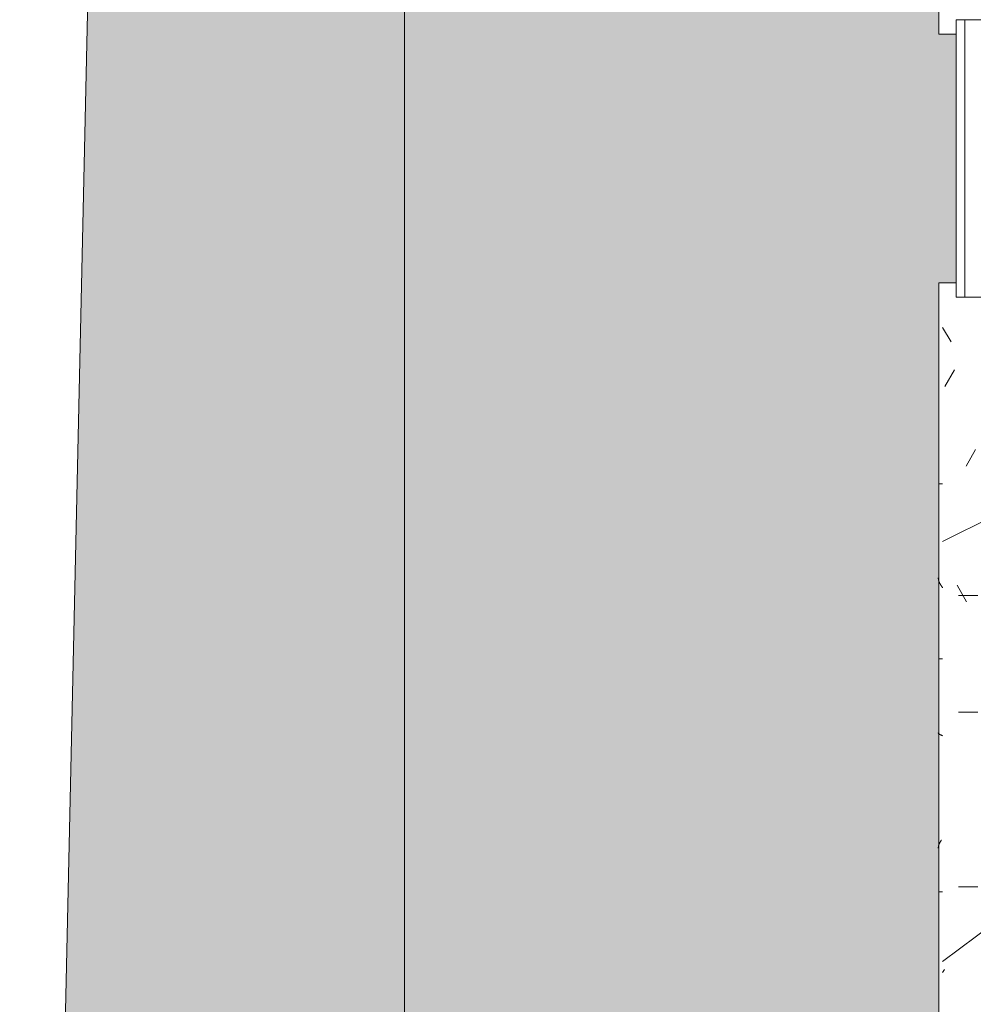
# Model space of a CAD drawing. Header units: millimetres. Extents: x 5980700 to 6194397, y -12939 to 2351883.
# Tile 5 of 124: x 6022215 to 6023878, y -6496 to -4778. Entities that reach past the tile are written whole.
import ezdxf

# ---------------------------------------------------------------- set-up
doc = ezdxf.new("R2010")
doc.units = ezdxf.units.MM
for name, color, linetype, lineweight in [('A-FLOR', 192, 'Continuous', 18), ('A-FLOR-PATT', 8, 'Continuous', 18), ('A-GLAZ', 151, 'Continuous', 9), ('A-GLAZ-SILL', 1, 'Continuous', 9), ('A-WALL', 113, 'Continuous', 18), ('A-WALL-PATT', 111, 'Continuous', 25)]:
    doc.layers.add(name, color=color, linetype=linetype, lineweight=lineweight)

# ---------------------------------------------------------------- blocks, each defined once
blk = doc.blocks.new('FP_27-PLANTA DE CAIMENTO DE PISOS - TÉRREO')
at = {"layer": 'A-GLAZ-SILL', "lineweight": 5}
for p, q in [((-1024.079408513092, -100.9916647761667), (-1024.079408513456, -106.4169462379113)), ((-846.0164731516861, -103.1262901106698), (-845.7894574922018, -102.9774556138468)), ((-845.7894574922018, -102.9774556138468), (-845.5624418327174, -102.8278157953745)), ((-845.5624418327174, -102.8278157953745), (-845.3354261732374, -102.6774313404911)), ((-845.3354261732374, -102.6774313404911), (-845.108410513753, -102.5263632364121)), ((-845.108410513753, -102.5263632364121), (-844.8813948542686, -102.3746727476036)), ((-844.8813948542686, -102.3746727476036), (-844.6543791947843, -102.2224213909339)), ((-844.6543791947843, -102.2224213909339), (-844.4273635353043, -102.0696709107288)), ((-844.4273635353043, -102.0696709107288), (-844.20034787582, -101.9164832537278)), ((-844.20034787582, -101.9164832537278), (-843.9733322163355, -101.7629205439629)), ((-843.9733322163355, -101.7629205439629), (-843.7463165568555, -101.6090450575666)), ((-843.7463165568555, -101.6090450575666), (-843.5193008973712, -101.4549191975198)), ((-843.5193008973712, -101.4549191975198), (-843.2922852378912, -101.3006054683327)), ((-843.2922852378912, -101.3006054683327), (-843.0652695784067, -101.1461664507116)), ((-843.0652695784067, -101.1461664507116), (-842.8382539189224, -100.9916647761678)), ((-719.2794085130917, -100.9916647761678), (-719.2794085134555, -106.4169462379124)), ((-585.8527688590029, -103.306618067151), (-585.7280945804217, -103.0247371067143)), ((-585.7280945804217, -103.0247371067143), (-585.603420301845, -102.739872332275)), ((-585.603420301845, -102.739872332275), (-585.4787460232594, -102.4524418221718)), ((-585.4787460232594, -102.4524418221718), (-585.3540717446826, -102.1628674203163)), ((-585.3540717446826, -102.1628674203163), (-585.2293974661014, -101.8715741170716)), ((-585.2293974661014, -101.8715741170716), (-585.1047231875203, -101.5789894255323)), ((-585.1047231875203, -101.5789894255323), (-584.9800489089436, -101.2855427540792)), ((-584.9800489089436, -101.2855427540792), (-584.855374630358, -100.9916647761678)), ((-312.8794085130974, -100.9916647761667), (-312.8794085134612, -106.4169462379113)), ((-860.318459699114, -108.6626156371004), (-860.0914440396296, -108.6579489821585)), ((-860.0914440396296, -108.6579489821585), (-859.8644283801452, -108.6501733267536)), ((-859.8644283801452, -108.6501733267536), (-859.6374127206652, -108.6392918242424)), ((-859.6374127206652, -108.6392918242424), (-859.4103970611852, -108.6253088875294)), ((-859.4103970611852, -108.6253088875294), (-859.1833814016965, -108.6082301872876)), ((-859.1833814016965, -108.6082301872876), (-858.9563657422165, -108.5880626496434)), ((-858.9563657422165, -108.5880626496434), (-858.7293500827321, -108.564814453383)), ((-858.7293500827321, -108.564814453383), (-858.5023344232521, -108.5384950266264)), ((-858.5023344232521, -108.5384950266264), (-858.2753187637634, -108.5091150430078)), ((-858.2753187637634, -108.5091150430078), (-858.0483031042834, -108.4766864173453)), ((-858.0483031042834, -108.4766864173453), (-857.821287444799, -108.4412223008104)), ((-857.821287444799, -108.4412223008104), (-857.594271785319, -108.4027370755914)), ((-857.594271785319, -108.4027370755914), (-857.3672561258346, -108.3612463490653)), ((-857.3672561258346, -108.3612463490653), (-857.1402404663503, -108.316766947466)), ((-857.1402404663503, -108.316766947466), (-856.9132248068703, -108.2693169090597)), ((-856.9132248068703, -108.2693169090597), (-856.6862091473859, -108.2189154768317)), ((-856.6862091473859, -108.2189154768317), (-856.4591934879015, -108.165583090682)), ((-856.4591934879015, -108.165583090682), (-856.2321778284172, -108.1093413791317)), ((-856.2321778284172, -108.1093413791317), (-856.0051621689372, -108.0502131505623)), ((-856.0051621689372, -108.0502131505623), (-855.7781465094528, -107.9882223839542)), ((-855.7781465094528, -107.9882223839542), (-855.5511308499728, -107.9233942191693)), ((-855.5511308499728, -107.9233942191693), (-855.3241151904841, -107.8557549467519)), ((-855.3241151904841, -107.8557549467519), (-855.0970995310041, -107.7853319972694)), ((-855.0970995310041, -107.7853319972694), (-854.870083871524, -107.7121539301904)), ((-854.870083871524, -107.7121539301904), (-854.6430682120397, -107.6362504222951)), ((-854.6430682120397, -107.6362504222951), (-854.4160525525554, -107.5576522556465)), ((-854.4160525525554, -107.5576522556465), (-854.1890368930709, -107.4763913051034)), ((-854.1890368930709, -107.4763913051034), (-853.9620212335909, -107.3925005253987)), ((-853.9620212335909, -107.3925005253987), (-853.7350055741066, -107.3060139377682)), ((-853.7350055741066, -107.3060139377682), (-853.5079899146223, -107.2169666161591)), ((-853.5079899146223, -107.2169666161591), (-853.2809742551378, -107.1253946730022)), ((-853.2809742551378, -107.1253946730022), (-853.0539585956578, -107.0313352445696)), ((-853.0539585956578, -107.0313352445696), (-852.8269429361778, -106.9348264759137)), ((-852.8269429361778, -106.9348264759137), (-852.5999272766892, -106.8359075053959)), ((-852.5999272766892, -106.8359075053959), (-852.3729116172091, -106.7346184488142)), ((-852.3729116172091, -106.7346184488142), (-852.1458959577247, -106.6310003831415)), ((-852.1458959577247, -106.6310003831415), (-851.9188802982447, -106.5250953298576)), ((-851.9188802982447, -106.5250953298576), (-851.6918646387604, -106.4169462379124)), ((-851.6918646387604, -106.4169462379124), (-851.464848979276, -106.3065969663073)), ((-851.464848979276, -106.3065969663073), (-851.2378333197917, -106.1940922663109)), ((-851.2378333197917, -106.1940922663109), (-851.0108176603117, -106.0794777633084)), ((-851.0108176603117, -106.0794777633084), (-850.7838020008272, -105.962799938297)), ((-850.7838020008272, -105.962799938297), (-850.5567863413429, -105.844106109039)), ((-850.5567863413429, -105.844106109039), (-850.3297706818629, -105.7234444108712)), ((-850.3297706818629, -105.7234444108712), (-850.1027550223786, -105.6008637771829)), ((-850.1027550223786, -105.6008637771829), (-849.8757393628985, -105.4764139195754)), ((-849.8757393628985, -105.4764139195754), (-849.6487237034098, -105.350145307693)), ((-849.6487237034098, -105.350145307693), (-849.4217080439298, -105.2221091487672)), ((-849.4217080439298, -105.2221091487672), (-849.1946923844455, -105.0923573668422)), ((-849.1946923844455, -105.0923573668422), (-848.9676767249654, -104.9609425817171)), ((-848.9676767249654, -104.9609425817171), (-848.7406610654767, -104.8279180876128)), ((-848.7406610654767, -104.8279180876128), (-848.5136454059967, -104.6933378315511)), ((-848.5136454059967, -104.6933378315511), (-848.2866297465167, -104.5572563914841)), ((-848.2866297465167, -104.5572563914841), (-848.0596140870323, -104.4197289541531)), ((-848.0596140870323, -104.4197289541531), (-847.8325984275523, -104.2808112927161)), ((-847.8325984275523, -104.2808112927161), (-847.6055827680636, -104.1405597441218)), ((-847.6055827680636, -104.1405597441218), (-847.3785671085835, -103.9990311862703)), ((-847.3785671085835, -103.9990311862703), (-847.1515514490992, -103.8562830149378)), ((-847.1515514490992, -103.8562830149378), (-846.9245357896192, -103.7123731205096)), ((-846.9245357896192, -103.7123731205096), (-846.6975201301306, -103.5673598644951)), ((-846.6975201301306, -103.5673598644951), (-846.4705044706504, -103.4213020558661)), ((-846.4705044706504, -103.4213020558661), (-846.2434888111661, -103.2742589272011)), ((-846.2434888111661, -103.2742589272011), (-846.0164731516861, -103.1262901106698)), ((-589.8423457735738, -108.6585411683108), (-589.7176714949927, -108.6416587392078)), ((-589.7176714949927, -108.6416587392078), (-589.5929972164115, -108.6135488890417)), ((-589.5929972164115, -108.6135488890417), (-589.4683229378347, -108.5742528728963)), ((-589.4683229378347, -108.5742528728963), (-589.3436486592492, -108.5238283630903)), ((-589.3436486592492, -108.5238283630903), (-589.2189743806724, -108.4623493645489)), ((-589.2189743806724, -108.4623493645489), (-589.0943001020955, -108.3899061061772)), ((-589.0943001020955, -108.3899061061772), (-588.9696258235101, -108.3066049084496)), ((-588.9696258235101, -108.3066049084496), (-588.8449515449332, -108.2125680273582)), ((-588.8449515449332, -108.2125680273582), (-588.7202772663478, -108.1079334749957)), ((-588.7202772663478, -108.1079334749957), (-588.5956029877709, -107.9928548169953)), ((-588.5956029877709, -107.9928548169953), (-588.4709287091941, -107.867500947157)), ((-588.4709287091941, -107.867500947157), (-588.3462544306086, -107.7320558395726)), ((-588.3462544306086, -107.7320558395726), (-588.2215801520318, -107.5867182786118)), ((-588.2215801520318, -107.5867182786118), (-588.0969058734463, -107.4317015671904)), ((-588.0969058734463, -107.4317015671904), (-587.9722315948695, -107.2672332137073)), ((-587.9722315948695, -107.2672332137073), (-587.8475573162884, -107.0935545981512)), ((-587.8475573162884, -107.0935545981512), (-587.7228830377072, -106.9109206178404)), ((-587.7228830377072, -106.9109206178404), (-587.5982087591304, -106.7195993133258)), ((-587.5982087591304, -106.7195993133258), (-587.4735344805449, -106.5198714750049)), ((-587.4735344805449, -106.5198714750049), (-587.3488602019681, -106.3120302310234)), ((-587.3488602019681, -106.3120302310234), (-587.2241859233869, -106.0963806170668)), ((-587.2241859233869, -106.0963806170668), (-587.0995116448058, -105.8732391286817)), ((-587.0995116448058, -105.8732391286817), (-586.9748373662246, -105.6429332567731)), ((-586.9748373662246, -105.6429332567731), (-586.8501630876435, -105.4058010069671)), ((-586.8501630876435, -105.4058010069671), (-586.7254888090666, -105.1621904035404)), ((-586.7254888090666, -105.1621904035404), (-586.6008145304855, -104.9124589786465)), ((-586.6008145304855, -104.9124589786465), (-586.4761402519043, -104.6569732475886)), ((-586.4761402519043, -104.6569732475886), (-586.3514659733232, -104.3961081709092)), ((-586.3514659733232, -104.3961081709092), (-586.2267916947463, -104.1302466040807)), ((-586.2267916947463, -104.1302466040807), (-586.1021174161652, -103.8597787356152)), ((-586.1021174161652, -103.8597787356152), (-585.977443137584, -103.5851015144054)), ((-585.977443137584, -103.5851015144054), (-585.8527688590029, -103.306618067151)), ((-402.7150896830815, -103.2820926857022), (-402.9419139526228, -103.1342966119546)), ((-402.4882654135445, -103.4289614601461), (-402.7150896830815, -103.2820926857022)), ((-402.2614411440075, -103.5748434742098), (-402.4882654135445, -103.4289614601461)), ((-402.0346168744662, -103.7196796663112), (-402.2614411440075, -103.5748434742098)), ((-401.8077926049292, -103.8634113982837), (-402.0346168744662, -103.7196796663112)), ((-401.5809683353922, -104.0059804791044), (-401.8077926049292, -103.8634113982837)), ((-401.3541440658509, -104.1473291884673), (-401.5809683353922, -104.0059804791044)), ((-401.1273197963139, -104.2874003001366), (-401.3541440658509, -104.1473291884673)), ((-400.9004955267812, -104.4261371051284), (-401.1273197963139, -104.2874003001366)), ((-400.67367125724, -104.5634834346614), (-400.9004955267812, -104.4261371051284)), ((-400.4468469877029, -104.699383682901), (-400.67367125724, -104.5634834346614)), ((-400.220022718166, -104.83378282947), (-400.4468469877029, -104.699383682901)), ((-399.9931984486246, -104.9666264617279), (-400.220022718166, -104.83378282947)), ((-399.7663741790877, -105.0978607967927), (-399.9931984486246, -104.9666264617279)), ((-399.5395499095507, -105.2274327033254), (-399.7663741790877, -105.0978607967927)), ((-399.3127256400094, -105.3552897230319), (-399.5395499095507, -105.2274327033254)), ((-399.0859013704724, -105.4813800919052), (-399.3127256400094, -105.3552897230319)), ((-398.8590771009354, -105.6056527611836), (-399.0859013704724, -105.4813800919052)), ((-398.6322528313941, -105.7280574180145), (-398.8590771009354, -105.6056527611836)), ((-398.4054285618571, -105.8485445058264), (-398.6322528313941, -105.7280574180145)), ((-398.1786042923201, -105.9670652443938), (-398.4054285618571, -105.8485445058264)), ((-397.9517800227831, -106.0835716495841), (-398.1786042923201, -105.9670652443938)), ((-397.7249557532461, -106.1980165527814), (-397.9517800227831, -106.0835716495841)), ((-397.4981314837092, -106.3103536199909), (-397.7249557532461, -106.1980165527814)), ((-397.2713072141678, -106.4205373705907), (-397.4981314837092, -106.3103536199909)), ((-397.0444829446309, -106.5285231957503), (-397.2713072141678, -106.4205373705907)), ((-396.8176586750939, -106.6342673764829), (-397.0444829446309, -106.5285231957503)), ((-396.5908344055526, -106.7377271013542), (-396.8176586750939, -106.6342673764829)), ((-396.3640101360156, -106.8388604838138), (-396.5908344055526, -106.7377271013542)), ((-396.1371858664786, -106.9376265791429), (-396.3640101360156, -106.8388604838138)), ((-395.9103615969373, -107.0339854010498), (-396.1371858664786, -106.9376265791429)), ((-395.6835373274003, -107.1278979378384), (-395.9103615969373, -107.0339854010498)), ((-395.4567130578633, -107.2193261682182), (-395.6835373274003, -107.1278979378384)), ((-395.229888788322, -107.3082330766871), (-395.4567130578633, -107.2193261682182)), ((-395.0030645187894, -107.3945826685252), (-395.229888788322, -107.3082330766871)), ((-394.7762402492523, -107.4783399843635), (-395.0030645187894, -107.3945826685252)), ((-394.5494159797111, -107.5594711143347), (-394.7762402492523, -107.4783399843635)), ((-394.322591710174, -107.6379432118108), (-394.5494159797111, -107.5594711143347)), ((-394.0957674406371, -107.7137245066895), (-394.322591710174, -107.6379432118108)), ((-393.8689431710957, -107.7867843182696), (-394.0957674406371, -107.7137245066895)), ((-393.6421189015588, -107.8570930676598), (-393.8689431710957, -107.7867843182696)), ((-393.4152946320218, -107.9246222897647), (-393.6421189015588, -107.8570930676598)), ((-393.1884703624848, -107.9893446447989), (-393.4152946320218, -107.9246222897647)), ((-392.9616460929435, -108.0512339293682), (-393.1884703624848, -107.9893446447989)), ((-392.7348218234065, -108.1102650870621), (-392.9616460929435, -108.0512339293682)), ((-392.5079975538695, -108.1664142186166), (-392.7348218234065, -108.1102650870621)), ((-392.2811732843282, -108.2196585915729), (-392.5079975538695, -108.1664142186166)), ((-392.0543490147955, -108.2699766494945), (-392.2811732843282, -108.2196585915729)), ((-391.8275247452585, -108.3173480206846), (-392.0543490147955, -108.2699766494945)), ((-391.6007004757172, -108.361753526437), (-391.8275247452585, -108.3173480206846)), ((-391.3738762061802, -108.4031751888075), (-391.6007004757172, -108.361753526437)), ((-391.1470519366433, -108.4415962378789), (-391.3738762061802, -108.4031751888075)), ((-390.9202276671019, -108.477001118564), (-391.1470519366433, -108.4415962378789)), ((-390.693403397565, -108.5093754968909), (-390.9202276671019, -108.477001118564)), ((-390.466579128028, -108.5387062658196), (-390.693403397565, -108.5093754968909)), ((-390.2397548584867, -108.5649815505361), (-390.466579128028, -108.5387062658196)), ((-390.0129305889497, -108.5881907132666), (-390.2397548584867, -108.5649815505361)), ((-389.7861063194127, -108.6083243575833), (-390.0129305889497, -108.5881907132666)), ((-389.5592820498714, -108.6253743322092), (-389.7861063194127, -108.6083243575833)), ((-389.3324577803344, -108.6393337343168), (-389.5592820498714, -108.6253743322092)), ((-389.1056335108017, -108.650196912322), (-389.3324577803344, -108.6393337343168)), ((-388.8788092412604, -108.6579594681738), (-389.1056335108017, -108.650196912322)), ((-388.6519849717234, -108.6626182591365), (-388.8788092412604, -108.6579594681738))]:
    blk.add_line(p, q, dxfattribs=at)
at = {"layer": 'A-GLAZ-SILL', "color": 90, "lineweight": 5}
blk.add_line((-1374.999999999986, -107.4999999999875), (1374.999999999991, -107.4999999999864), dxfattribs=at)
blk = doc.blocks.new('CC_PEITORIL - PEITORIL-3910252-PLANTA DE CAIMENTO DE PISOS - TÉRREO')
at = {"layer": 'A-GLAZ-SILL', "lineweight": 5}
h = blk.add_hatch(dxfattribs=at)
h.set_pattern_fill('FP_48', color=256, style=0, pattern_type=2)
h.set_pattern_definition([(90, (-6612.079000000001, 16549.116), (-101.6, 406.4), [33.528, -271.272, 33.528, -271.272, -1625.6]), (90, (-6612.079000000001, 16549.116), (-101.6, 406.4), [-609.6, 33.528, -576.072, 33.528, -271.272, -711.2]), (90, (-6612.079000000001, 16549.116), (-101.6, 406.4), [-1524, 33.528, -169.672, 33.528, -474.472]), (210, (-6662.879, 16701.516), (-301.1527240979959, -291.1881810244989), [33.528, -271.272, 33.528, -1896.872]), (210, (-6662.879, 16701.516), (-301.1527240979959, -291.1881810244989), [-338.328, -271.272, 33.528, -576.072, -1016]), (210, (-6662.879, 16701.516), (-301.1527240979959, -291.1881810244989), [-1219.2, 33.528, -271.272, 33.528, -677.672]), (210, (-6662.879, 16701.516), (-301.1527240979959, -291.1881810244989), [-1557.528, -169.672, 33.528, -474.472]), (329.9999999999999, (-6866.079000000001, 16752.316), (402.7527240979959, -115.211818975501), [33.528, -271.272, 33.528, -1896.872]), (329.9999999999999, (-6866.079000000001, 16752.316), (402.7527240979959, -115.211818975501), [-338.328, -271.272, 33.528, -576.072, -1016]), (329.9999999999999, (-6866.079000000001, 16752.316), (402.7527240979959, -115.211818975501), [-1219.2, 33.528, -271.272, 33.528, -677.672]), (329.9999999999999, (-6866.079000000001, 16752.316), (402.7527240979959, -115.211818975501), [-1557.528, -169.672, 33.528, -474.472])])
h.paths.add_polyline_path([(1374.999999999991, -100.9916647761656), (1374.999999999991, -77.50000000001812), (1349.999999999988, -77.5000000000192), (1349.999999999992, -12.50000000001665), (-1349.999999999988, -12.50000000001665), (-1349.999999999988, -77.50000000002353), (-1374.999999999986, -77.50000000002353), (-1374.999999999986, -100.991664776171), (1349.999999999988, -100.9916647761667)])
h = blk.add_hatch(dxfattribs=at)
h.set_pattern_fill('FP_49', color=256, style=0, pattern_type=2)
h.set_pattern_definition([(306.87, (-8199.579, 17184.116), (-3175.008507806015, 4762.494328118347), [793.75, -7143.75]), (296.565, (-7723.329000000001, 18136.616), (1587.499067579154, -1587.501456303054), [1774.879, -1774.879]), (288.435, (-6929.579000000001, 18136.616), (1587.50290376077, -3174.997452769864), [1004.024, -4016.092])])
h.paths.add_polyline_path([(1374.999999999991, -100.9916647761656), (1374.999999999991, -77.50000000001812), (1349.999999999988, -77.5000000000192), (1349.999999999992, -12.50000000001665), (-1349.999999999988, -12.50000000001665), (-1349.999999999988, -77.50000000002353), (-1374.999999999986, -77.50000000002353), (-1374.999999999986, -100.991664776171), (1349.999999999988, -100.9916647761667)])
at = {"layer": 'A-GLAZ-SILL', "color": 90, "lineweight": 5}
for p, q in [((-1375.000000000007, -77.5000000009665), (-1375.000000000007, -100.9916647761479)), ((-1375.000000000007, -107.4999999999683), (-1375.000000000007, -100.991664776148))]:
    blk.add_line(p, q, dxfattribs=at)
at = {"layer": 'A-GLAZ', "color": 90, "lineweight": 5}
blk.add_blockref('FP_27-PLANTA DE CAIMENTO DE PISOS - TÉRREO', (0, 0), dxfattribs=at)
blk = doc.blocks.new('FP_28-PLANTA DE CAIMENTO DE PISOS - TÉRREO')
at = {"layer": 'A-GLAZ-SILL', "color": 90, "lineweight": 5}
blk.add_line((1374.999999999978, 107.4999999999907), (-1374.999999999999, 107.4999999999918), dxfattribs=at)
blk = doc.blocks.new('CC_PEITORIL - PEITORIL-3910250-PLANTA DE CAIMENTO DE PISOS - TÉRREO')
at = {"layer": 'A-GLAZ-SILL', "lineweight": 5}
h = blk.add_hatch(dxfattribs=at)
h.set_pattern_fill('FP_51', color=256, style=0, pattern_type=2)
h.set_pattern_definition([(270, (3428.341, -16549.116), (101.6, -406.4), [33.528, -271.272, 33.528, -1896.872]), (270, (3428.341, -16549.116), (101.6, -406.4), [-338.328, -271.272, 33.528, -576.072, -1016]), (270, (3428.341, -16549.116), (101.6, -406.4), [-1219.2, 33.528, -271.272, 33.528, -677.672]), (270, (3428.341, -16549.116), (101.6, -406.4), [-1557.528, -169.672, 33.528, -474.472]), (29.99999999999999, (3479.141, -16701.516), (301.1527240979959, 291.1881810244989), [33.528, -271.272, 33.528, -271.272, -1625.6]), (29.99999999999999, (3479.141, -16701.516), (301.1527240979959, 291.1881810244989), [-609.6, 33.528, -576.072, 33.528, -271.272, -711.2]), (29.99999999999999, (3479.141, -16701.516), (301.1527240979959, 291.1881810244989), [-1524, 33.528, -169.672, 33.528, -474.472]), (150, (3682.341, -16752.316), (-402.7527240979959, 115.211818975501), [33.528, -271.272, 33.528, -1896.872]), (150, (3682.341, -16752.316), (-402.7527240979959, 115.211818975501), [-338.328, -271.272, 33.528, -576.072, -1016]), (150, (3682.341, -16752.316), (-402.7527240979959, 115.211818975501), [-1219.2, 33.528, -271.272, 33.528, -677.672]), (150, (3682.341, -16752.316), (-402.7527240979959, 115.211818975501), [-1557.528, -169.672, 33.528, -474.472])])
h.paths.add_polyline_path([(-1374.999999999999, 77.50000000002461), (-1350.000000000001, 77.50000000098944), (-1350.000000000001, 12.5000000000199), (1349.999999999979, 12.50000000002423), (1349.999999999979, 77.5000000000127), (1374.999999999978, 77.5000000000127), (1374.999999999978, 100.9916647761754), (-1374.999999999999, 100.991664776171)])
h = blk.add_hatch(dxfattribs=at)
h.set_pattern_fill('FP_52', color=256, style=0, pattern_type=2)
h.set_pattern_definition([(126.87, (5015.840999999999, -17184.116), (3175.008507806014, -4762.494328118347), [793.75, -7143.75]), (116.565, (4539.590999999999, -18136.616), (-1587.499067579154, 1587.501456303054), [1774.879, -1774.879]), (108.435, (3745.841, -18136.616), (-1587.502903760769, 3174.997452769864), [1004.024, -4016.092])])
h.paths.add_polyline_path([(-1374.999999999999, 77.50000000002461), (-1350.000000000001, 77.50000000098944), (-1350.000000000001, 12.5000000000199), (1349.999999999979, 12.50000000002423), (1349.999999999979, 77.5000000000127), (1374.999999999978, 77.5000000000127), (1374.999999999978, 100.9916647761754), (-1374.999999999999, 100.991664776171)])
at = {"layer": 'A-GLAZ-SILL', "color": 90, "lineweight": 5}
for q in [(-1375.000000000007, 107.4999999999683), (-1375.000000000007, 77.5000000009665)]:
    blk.add_line((-1375.000000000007, 100.9916647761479), q, dxfattribs=at)
at = {"layer": 'A-GLAZ', "color": 90, "lineweight": 5}
blk.add_blockref('FP_28-PLANTA DE CAIMENTO DE PISOS - TÉRREO', (0, 0), dxfattribs=at)
blk = doc.blocks.new('BE-PMSa-MOD-ARQ-CONEXAODOFUTURO-EX-000-R_rvt-1-PLANTA DE CAIMENTO DE PISOS - TÉRREO')
at = {"layer": 'A-FLOR-PATT', "lineweight": 5}
h = blk.add_hatch(dxfattribs=at)
h.set_pattern_fill('FP_103', color=135, style=0, pattern_type=2)
h.set_pattern_definition([(225, (1821.385, -1013.341), (1.4210854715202e-14, -212.1320343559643), [450, -150]), (315, (1715.319, -1119.407), (0, -212.1320343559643), [450, -150])])
h.paths.add_polyline_path([(-17588.6148451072, -10125.84100563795), (-17588.6148451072, 5919.158994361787), (-17905.6607055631, 5919.158994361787), (-18260.05155624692, -10125.84100563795)])
h.paths.add_polyline_path([(22636.38515489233, -8664.047137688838), (24683.66278676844, -8664.047137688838), (24910.96562364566, -8333.887722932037), (25097.46955802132, -8045.317562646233), (25289.59551702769, -7726.511392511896), (25471.61384478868, -7401.828336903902), (25643.34495046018, -7071.588748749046), (25804.61939322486, -6736.118463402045), (25955.27804947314, -6395.748477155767), (23368.38515489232, -6395.748477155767), (23369.38515489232, -6730.84100563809), (23365.38515489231, -6734.841005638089), (23361.3135554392, -6734.060452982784), (23342.06990244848, -6720.841005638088), (23332.38515489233, -6720.930376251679), (23331.38515489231, -6727.841005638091), (23314.38515489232, -6727.841005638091), (23296.38515489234, -6735.002634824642), (23296.38515489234, -6785.841005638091), (23781.38515489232, -6785.841005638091), (23781.38515489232, -6780.841005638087), (23831.38515489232, -6780.841005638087), (23831.38515489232, -6785.841005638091), (24416.38515489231, -6785.841005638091), (24416.38515489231, -8605.841005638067), (22596.38515489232, -8605.841005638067), (22596.38515489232, -8595.841005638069), (21416.38515489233, -8595.841005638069), (21416.38515489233, -6955.841005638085), (22596.38515489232, -6955.613519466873), (22596.38515489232, -6785.841005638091), (23181.38515489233, -6785.841005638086), (23181.38515489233, -6780.841005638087), (23231.38515489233, -6780.841005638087), (23231.38515489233, -6785.841005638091), (23246.38515489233, -6785.841005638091), (23246.38515489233, -6395.748477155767), (23206.88515489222, -6395.748477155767), (23206.88515489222, -6416.382393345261), (23211.73353840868, -6425.171602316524), (23218.4561650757, -6428.596561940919), (23219.38515489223, -6429.345815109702), (23219.38515489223, -6441.144306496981), (23215.14102301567, -6442.203793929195), (23204.09419192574, -6438.115741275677), (23195.48073971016, -6429.259910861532), (23193.02236658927, -6420.085137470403), (23192.88996436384, -6415.841005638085), (23191.88515489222, -6415.841005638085), (23191.88515489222, -6395.748477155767), (21311.38512764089, -6395.748477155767), (21311.3851276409, -395.7484771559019), (26110.13512764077, -395.7484771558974), (26110.13512764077, -6011.987874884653), (26234.42540171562, -5672.357231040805), (26348.29356350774, -5329.09189897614), (26451.63355010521, -4982.511614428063), (26544.34910510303, -4632.939200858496), (26626.35386826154, -4280.70026875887), (26697.57145594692, -3926.122912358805), (26757.93553227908, -3569.537404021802), (26807.38987092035, -3211.275886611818), (26845.88840744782, -2851.672064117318), (26873.39528226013, -2491.060890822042), (27298.54064462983, 5174.591947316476), (21231.38515489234, 5390.55840290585), (21231.38515489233, -8664.047137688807), (22606.38515489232, -8664.047137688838)])
h.paths.add_polyline_path([(-4285.283920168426, -8347.825683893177), (-4283.966662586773, -8347.795229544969), (-4283.966662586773, -8234.241794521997), (-4285.375315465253, -8230.841005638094), (-4361.627696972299, -8230.841005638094), (-4361.627696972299, -8347.825683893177), (-4294.66302762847, -8347.825683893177)])
h.paths.add_polyline_path([(-979.7632562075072, 115.3896399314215), (164.3857207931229, 115.3896399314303), (164.3857207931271, 1841.148018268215), (-1658.614845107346, 1841.148018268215), (-1658.61484510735, 115.3896399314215), (-1568.633892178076, 115.3896399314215)])
h.paths.add_polyline_path([(24371.38515489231, 854.1589943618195), (22881.38515489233, 854.1589943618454), (22881.38515489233, 4354.15899436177), (24531.3851548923, 4354.158994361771), (24531.3851548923, 854.1589943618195), (24486.38515489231, 854.1589943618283)])
h.paths.add_polyline_path([(26422.42163599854, 3992.407384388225), (26422.42163599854, 5123.575823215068), (27022.42163599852, 5123.575823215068), (27022.42163599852, 3992.407384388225), (26541.37381926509, 3992.407384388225)])
h.paths.add_polyline_path([(-8304.116662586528, 4596.658994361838), (-8304.116662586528, 4597.158205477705), (-8314.11666258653, 4596.658994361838)])
h.paths.add_polyline_path([(19925.14432074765, 4641.658994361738), (19999.38682609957, 4641.658994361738), (19999.38682609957, 4674.158994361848), (15923.88333741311, 4674.158994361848), (15923.88333741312, 4641.658994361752), (16272.64941956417, 4641.658994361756), (16272.64941956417, 4671.658994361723), (19622.64941956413, 4670.787042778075), (19622.64941956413, 4641.658994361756), (19630.70900276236, 4641.658994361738)])
h.paths.add_polyline_path([(12268.88333741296, 4641.658994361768), (12287.64940954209, 4641.658994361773), (12287.64940954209, 4671.658994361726), (15637.64940954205, 4670.787042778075), (15637.64940954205, 4641.658994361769), (15653.88333741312, 4641.658994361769), (15653.88333741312, 4674.158994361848), (12268.88333741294, 4674.158994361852), (12268.88333741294, 4663.79490484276)])
h.paths.add_polyline_path([(-8314.11666258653, 4641.658994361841), (-8301.114845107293, 4641.658994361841), (-8301.114845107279, 4674.158994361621), (-11733.61666258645, 4674.158994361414), (-11733.61666258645, 4641.658994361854), (-11704.86666258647, 4641.658994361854), (-11704.86666258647, 4671.658994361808), (-8354.866662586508, 4670.787042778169), (-8354.866662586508, 4641.658994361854), (-8340.646205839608, 4641.658994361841)])
h.paths.add_polyline_path([(-12031.61666258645, 4641.658994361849), (-12028.61666258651, 4641.658994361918), (-12028.61666258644, 4674.158994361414), (-16356.61588608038, 4674.158994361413), (-16356.61588608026, 4641.658994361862), (-15848.61666258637, 4641.658994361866), (-15848.61666258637, 4671.65899436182), (-12498.61666258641, 4670.787042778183), (-12498.61666258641, 4641.658994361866), (-12041.61666258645, 4641.658994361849)])
h.paths.add_polyline_path([(-16581.61588608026, 5447.158205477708), (-16356.61588608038, 5447.158205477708), (-16356.61588608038, 5479.158994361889), (-16626.61588608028, 5479.158994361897), (-16626.61588608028, 5447.158205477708), (-16611.61588608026, 5447.158205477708)])
h = blk.add_hatch(dxfattribs=at)
h.set_pattern_fill('FP_2', color=135, style=0, pattern_type=2)
h.set_pattern_definition([(0, (0, 0), (812.8, 203.2), [33.528, -576.072, 33.528, -576.072, -3251.2]), (0, (0, 0), (812.8, 203.2), [-1219.2, 33.528, -1185.672, 33.528, -576.072, -1422.4]), (0, (0, 0), (812.8, 203.2), [-3048, 33.528, -372.872, 33.528, -982.472]), (120, (304.8, 101.6), (-582.3763620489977, 602.3054481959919), [33.52799999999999, -576.0719999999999, 33.52799999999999, -576.0719999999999, -3251.199999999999]), (120, (304.8, 101.6), (-582.3763620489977, 602.3054481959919), [-1219.2, 33.52799999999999, -1185.672, 33.52799999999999, -576.0719999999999, -1422.4]), (120, (304.8, 101.6), (-582.3763620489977, 602.3054481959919), [-3048, 33.52799999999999, -372.8719999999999, 33.52799999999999, -982.4719999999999]), (240, (406.4, 508), (-230.4236379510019, -805.5054481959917), [33.528, -576.072, 33.528, -576.072, -3251.2]), (240, (406.4, 508), (-230.4236379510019, -805.5054481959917), [-1219.2, 33.528, -1185.672, 33.528, -576.072, -1422.4]), (240, (406.4, 508), (-230.4236379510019, -805.5054481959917), [-3048, 33.528, -372.872, 33.528, -982.472])])
h.paths.add_polyline_path([(13153.13200708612, -10125.84100563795), (14705.38782324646, -10125.84100563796), (14705.38782324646, -9779.8857164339), (14699.38782324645, -9779.8857164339), (14699.38782324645, -9763.237570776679), (14681.68558745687, -9763.757413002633), (14670.96395493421, -9768.482704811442), (14665.88782324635, -9780.73757077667), (14665.88782324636, -9856.278958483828), (14670.73620676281, -9865.0681674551), (14677.45883342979, -9868.493127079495), (14678.38782324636, -9869.242380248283), (14678.38782324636, -9881.040871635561), (14674.1436913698, -9882.10035906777), (14663.09686027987, -9878.012306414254), (14654.48340806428, -9869.156476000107), (14652.0250349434, -9859.981702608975), (14651.89263271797, -9855.73757077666), (14650.88782324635, -9855.73757077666), (14651.89263271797, -9780.73757077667), (14653.73085252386, -9770.127241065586), (14655.24199762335, -9764.487570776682), (14667.13782324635, -9752.591745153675), (14683.38782324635, -9748.23757077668), (14699.38782324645, -9748.23757077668), (14699.38782324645, -9731.589425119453), (14705.38782324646, -9731.589425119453), (14705.38782324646, -9705.737570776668), (14755.38782324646, -9705.737570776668), (14755.38782324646, -9754.737570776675), (14795.38782324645, -9754.737570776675), (14796.02424042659, -9756.737570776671), (14812.38782324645, -9756.737570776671), (14811.36426821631, -9815.737570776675), (14810.34779546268, -9815.737570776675), (14811.47778338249, -9818.171971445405), (14811.43015556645, -9819.291362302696), (14811.44856252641, -9820.918341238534), (14827.38782324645, -9827.197475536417), (14827.38782324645, -10125.84100563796), (21231.38515489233, -10125.84100563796), (21231.38515489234, 5919.158994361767), (12003.88515489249, 5918.472013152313), (12003.8851548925, 5447.158205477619), (12268.88333741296, 5447.158205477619), (12268.88333741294, 4674.158994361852), (15653.88333741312, 4674.158994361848), (15653.88333741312, 5447.158205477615), (15923.88333741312, 5447.15820547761), (15923.88333741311, 4674.158994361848), (19999.38682609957, 4674.158994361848), (19999.38682609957, 5447.158205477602), (20269.38682609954, 5447.158205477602), (20269.38682609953, 4280.731645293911), (20299.38682609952, 4280.731645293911), (20298.51487451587, 1530.731645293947), (20269.38682609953, 1530.731645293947), (20269.38682609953, 1143.558994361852), (20299.38682609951, 1143.558994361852), (20298.51487451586, -1606.441005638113), (20269.38682609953, -1606.441005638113), (20269.38682609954, -2040.191005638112), (20299.38682609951, -2040.191005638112), (20298.51487451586, -4790.191005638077), (20269.38682609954, -4790.191005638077), (20269.38682609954, -5273.941005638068), (20299.38682609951, -5273.941005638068), (20298.51487451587, -8023.941005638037), (20269.38682609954, -8023.941005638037), (20269.38682609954, -9308.841005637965), (19999.38682609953, -9308.841005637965), (19999.38682609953, -8513.841794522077), (19913.38333741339, -8513.841794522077), (19913.38333741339, -8347.825683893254), (19635.38599049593, -8347.825683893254), (19635.38599049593, -8377.825683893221), (16285.38599049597, -8376.953732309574), (16285.38599049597, -8347.825683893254), (15971.88333741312, -8347.825683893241), (15971.88333741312, -8513.84179452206), (15921.38515489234, -8513.84179452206), (15921.38515489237, -9312.594001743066), (15651.38515489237, -9312.594001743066), (15651.3851548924, -8513.84179452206), (15603.38515489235, -8513.841794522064), (15603.38515489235, -8377.825683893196), (12316.88333741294, -8377.82568389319), (12316.88333741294, -8513.841794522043), (12268.88333741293, -8513.841794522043), (12268.88333741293, -9312.59400174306), (11998.88333741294, -9312.59400174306), (11998.88333741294, -8513.841794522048), (11950.88333741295, -8513.841794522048), (11950.88333741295, -8347.825683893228), (11867.63333741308, -8347.825683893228), (11867.63333741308, -8377.82568389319), (8517.633337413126, -8376.953732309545), (8517.633337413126, -8347.825683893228), (8434.383337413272, -8347.825683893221), (8434.383337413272, -8468.841794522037), (8419.38333741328, -8468.841794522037), (8419.38333741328, -8498.841794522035), (8434.383337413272, -8498.841794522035), (8434.383337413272, -8513.841794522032), (8386.383337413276, -8513.841794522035), (8386.383337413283, -9312.594001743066), (8116.383337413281, -9312.594001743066), (8116.383337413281, -9125.841005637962), (2121.38333741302, -9125.841005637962), (2121.38333741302, -9312.594001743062), (1851.383337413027, -9312.594001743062), (1851.383337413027, -9125.841005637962), (-4143.616662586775, -9125.841005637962), (-4143.616662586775, -9312.594001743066), (-4413.616662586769, -9312.594001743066), (-4413.616662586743, -8513.841794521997), (-4461.61666258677, -8513.841794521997), (-4461.61666258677, -8498.841794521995), (-4446.616662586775, -8498.841794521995), (-4446.616662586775, -8468.841794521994), (-4461.61666258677, -8468.841794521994), (-4461.61666258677, -8347.825683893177), (-4547.366662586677, -8347.825683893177), (-4547.366662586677, -8377.825683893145), (-7897.36666258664, -8376.953732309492), (-7897.36666258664, -8347.825683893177), (-7983.116662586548, -8347.825683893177), (-7983.116662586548, -8513.841794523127), (-8031.114845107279, -8513.841794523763), (-8031.114845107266, -9308.841005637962), (-8301.114845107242, -9308.841005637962), (-8301.114845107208, -8513.84179452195), (-8349.116662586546, -8513.841794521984), (-8349.116662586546, -8347.825683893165), (-8354.864845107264, -8347.825683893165), (-8354.864845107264, -8377.825683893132), (-11704.86484510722, -8376.953732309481), (-11704.86484510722, -8347.825683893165), (-11710.61666258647, -8347.825683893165), (-11710.61666258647, -8513.841794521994), (-11758.61484510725, -8513.841794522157), (-11758.61484510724, -9308.841005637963), (-12028.61484510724, -9308.841005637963), (-12028.61484510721, -8513.841794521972), (-12076.61666258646, -8513.841794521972), (-12076.61666258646, -8347.825683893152), (-12498.61666258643, -8347.825683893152), (-12498.61666258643, -8377.82568389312), (-15848.61666258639, -8376.953732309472), (-15848.61666258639, -8347.825683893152), (-16270.61666258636, -8347.82568389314), (-16270.61666258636, -8513.841794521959), (-16356.6158860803, -8513.84179452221), (-16356.61588608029, -9308.841005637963), (-16626.61588608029, -9308.841005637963), (-16626.61588608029, -7987.079408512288), (-16656.61588608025, -7987.079408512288), (-16655.74393449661, -5237.079408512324), (-16626.61588608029, -5237.079408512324), (-16626.61588608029, -4803.341005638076), (-16656.61588608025, -4803.341005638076), (-16655.7439344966, -2053.341005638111), (-16626.61588608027, -2053.341005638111), (-16626.61588608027, -1620.841794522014), (-16656.61588608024, -1620.841794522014), (-16655.74393449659, 1129.158205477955), (-16626.61588608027, 1129.158205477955), (-16626.61588608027, 1534.158205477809), (-16656.61588608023, 1534.158205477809), (-16655.74393449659, 4284.158205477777), (-16626.61588608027, 4284.158205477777), (-16626.61588608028, 5479.158994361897), (-16356.61588608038, 5479.158994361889), (-16356.61588608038, 4674.158994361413), (-12028.61666258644, 4674.158994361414), (-12028.61666258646, 5447.158205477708), (-11733.61666258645, 5446.941285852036), (-11733.61666258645, 4674.158994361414), (-8301.114845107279, 4674.158994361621), (-8301.114845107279, 5447.158205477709), (-8031.114845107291, 5447.158205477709), (-8031.114845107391, 5919.158994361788), (-17588.61484510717, 5919.158994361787), (-17588.6148451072, -10125.84100563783), (8442.166919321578, -10125.84100563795)])
h.paths.add_polyline_path([(14664.88301377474, -9780.73757077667), (14665.63226694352, -9779.779781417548), (14664.44050548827, -9775.73581322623)])
h.paths.add_polyline_path([(-16089.6590788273, -8758.10531785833), (-16115.54098333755, -8754.697900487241), (-16139.6590788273, -8744.707858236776), (-16160.36975694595, -8728.815995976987), (-16176.26161920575, -8708.105317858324), (-16186.2516614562, -8683.987222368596), (-16189.6590788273, -8658.105317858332), (-16186.2516614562, -8632.223413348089), (-16176.26161920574, -8608.105317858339), (-16160.36975694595, -8587.39463973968), (-16139.6590788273, -8571.502777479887), (-16115.54098333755, -8561.512735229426), (-16089.6590788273, -8558.105317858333), (-16063.77717431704, -8561.512735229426), (-16039.65907882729, -8571.502777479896), (-16018.94840070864, -8587.394639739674), (-16003.05653844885, -8608.105317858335), (-15993.06649619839, -8632.22341334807), (-15989.6590788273, -8658.105317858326), (-15993.06649619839, -8683.987222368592), (-16003.05653844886, -8708.10531785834), (-16018.94840070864, -8728.815995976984), (-16039.65907882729, -8744.707858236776), (-16063.77717431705, -8754.697900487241)])
h.paths.add_polyline_path([(19732.71217533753, -8754.668450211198), (19706.83027082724, -8751.260990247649), (19682.71217533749, -8741.270823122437), (19660.00862136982, -8722.781563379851), (19646.10963495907, -8704.667825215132), (19636.11959270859, -8680.54942825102), (19632.71217533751, -8648.664394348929), (19632.71217533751, -8622.782813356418), (19636.11959270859, -8596.901232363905), (19646.10963495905, -8572.783438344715), (19662.00149721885, -8552.073019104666), (19682.71217533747, -8536.181355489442), (19706.83027082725, -8526.191438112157), (19732.7121753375, -8522.784063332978), (19758.59407984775, -8526.191438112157), (19782.71217533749, -8536.181355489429), (19803.42285345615, -8552.073019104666), (19819.31471571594, -8572.783438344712), (19829.30475796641, -8596.901232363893), (19832.7121753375, -8628.39034617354), (19832.7121753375, -8654.66720021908), (19827.88084468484, -8683.987101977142), (19816.67739151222, -8708.104895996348), (19803.42285345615, -8725.378762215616), (19782.71217533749, -8741.27082312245), (19758.59407984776, -8751.260990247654)])
h.paths.add_polyline_path([(15648.38515489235, -8468.841794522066), (15650.88333741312, -8468.841794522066), (15650.88333741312, -8347.825683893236), (15648.38515489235, -8347.825683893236), (15648.38515489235, -8375.919436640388)])
h.paths.add_polyline_path([(-15957.766248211, 4689.65210732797), (-15964.016248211, 4691.326789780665), (-15966.60508297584, 4693.313272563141), (-15969.84032103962, 4698.916869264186), (-15969.84032103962, 4705.387345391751), (-15966.60508297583, 4710.990942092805), (-15961.00148627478, 4714.226180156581), (-15954.53101014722, 4714.226180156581), (-15948.92741344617, 4710.990942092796), (-15945.69217538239, 4705.387345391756), (-15945.69217538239, 4698.916869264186), (-15948.92741344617, 4693.313272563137), (-15954.53101014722, 4690.078034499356)])
h.paths.add_polyline_path([(19572.98503538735, 4699.192323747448), (19566.73503538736, 4700.867006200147), (19564.14620062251, 4702.853488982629), (19560.91096255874, 4708.45708568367), (19560.91096255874, 4714.927561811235), (19564.14620062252, 4720.531158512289), (19569.74979732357, 4723.766396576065), (19576.22027345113, 4723.766396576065), (19581.82387015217, 4720.53115851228), (19585.05910821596, 4714.927561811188), (19585.05910821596, 4708.457085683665), (19581.82387015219, 4702.853488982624), (19576.22027345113, 4699.618250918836)])
h.paths.add_polyline_path([(19732.7121753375, 4730.240264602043), (19706.83027082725, 4733.647681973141), (19682.7121753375, 4743.637724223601), (19662.00149721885, 4759.529586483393), (19646.10963495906, 4780.240264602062), (19636.11959270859, 4804.358360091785), (19632.71217533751, 4830.240264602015), (19636.11959270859, 4856.122169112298), (19646.10963495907, 4880.240264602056), (19662.00149721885, 4900.950942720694), (19682.7121753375, 4916.84280498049), (19706.83027082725, 4926.832847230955), (19732.7121753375, 4930.240264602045), (19758.59407984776, 4926.832847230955), (19782.71217533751, 4916.842804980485), (19803.42285345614, 4900.950942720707), (19819.31471571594, 4880.240264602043), (19829.30475796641, 4856.122169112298), (19832.7121753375, 4830.24026460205), (19829.30475796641, 4804.358360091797), (19819.31471571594, 4780.240264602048), (19803.42285345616, 4759.529586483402), (19782.71217533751, 4743.63772422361), (19758.59407984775, 4733.647681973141)])
h.paths.add_polyline_path([(-16089.6590788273, 4736.408178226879), (-16115.54098333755, 4739.815595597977), (-16139.6590788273, 4749.805637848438), (-16160.36975694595, 4765.697500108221), (-16176.26161920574, 4786.408178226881), (-16186.2516614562, 4810.526273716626), (-16189.6590788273, 4836.408178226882), (-16186.2516614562, 4862.29008273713), (-16176.26161920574, 4886.408178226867), (-16160.36975694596, 4907.118856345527), (-16139.6590788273, 4923.010718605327), (-16115.54098333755, 4933.000760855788), (-16089.6590788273, 4936.408178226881), (-16063.77717431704, 4933.000760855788), (-16039.6590788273, 4923.010718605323), (-16018.94840070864, 4907.118856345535), (-16003.05653844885, 4886.408178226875), (-15993.06649619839, 4862.29008273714), (-15989.6590788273, 4836.408178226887), (-15993.06649619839, 4810.526273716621), (-16003.05653844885, 4786.408178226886), (-16018.94840070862, 4765.697500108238), (-16039.6590788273, 4749.805637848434), (-16063.77717431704, 4739.815595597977)])
at = {"layer": 'A-WALL-PATT', "lineweight": 5}
h = blk.add_hatch(dxfattribs=at)
h.set_pattern_fill('FP_9', color=135, style=0, pattern_type=2)
h.set_pattern_definition([(49.99999999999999, (0, 0), (728.73650110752, -63.75582262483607), [76.2, -838.2]), (355, (0, 0), (-140.9716152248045, 764.2276025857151), [60.96, -670.56]), (100.451, (60.728, -5.313), (587.770006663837, 700.4667512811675), [64.76, -712.36]), (46.184, (0, 203.2), (1084.316239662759, -168.1709612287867), [114.3, -1257.3]), (96.636, (90.36, 189.186), (949.6099128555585, 989.7098464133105), [97.14, -1068.54]), (351.184, (0, 203.2), (949.620552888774, 989.7011531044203), [91.44, -1005.84]), (21, (101.6, 152.4), (606.4578690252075, -409.0605652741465), [76.2, -838.2]), (326, (101.6, 152.4), (247.208340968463, 736.752917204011), [60.96, -670.56]), (71.45100000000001, (152.138, 118.312), (853.6682507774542, 327.6854711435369), [64.76, -712.36]), (37.50000000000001, (0, 0), (12.35469342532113, 338.2201185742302), [33.528, -628.904, 33.528, -647.192, -673.1]), (37.50000000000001, (0, 0), (12.35469342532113, 338.2201185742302), [-1343.152, 33.528, -639.572]), (7.499999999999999, (0, 0), (267.2788744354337, 400.7221270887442), [33.528, -354.584, 33.528, -613.664, -256.54]), (7.499999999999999, (0, 0), (267.2788744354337, 400.7221270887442), [-1035.304, 33.528, -223.012]), (327.5, (-226.568, 0), (542.363331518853, -22.91534459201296), [33.528, -220.472, 33.528, -758.952, -1051.56]), (327.5, (-226.568, 0), (542.363331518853, -22.91534459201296), [-1046.48, 33.528, -1018.032]), (317.5, (-328.168, 0), (592.5169587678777, 101.7071067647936), [33.528, -296.672, 33.528, -492.76, -746.76]), (317.5, (-328.168, 0), (592.5169587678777, 101.7071067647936), [-856.488, 33.528, -713.232])])
h.paths.add_polyline_path([(-16626.61588608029, -8347.825683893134), (-16611.61588608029, -8347.825683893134), (-16611.61588608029, -7962.079408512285), (-16626.61588608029, -7962.079408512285), (-16626.61588608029, -8333.887722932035)])
h.paths.add_polyline_path([(-16626.61588608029, -5262.079408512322), (-16611.61588608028, -5262.079408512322), (-16611.61588608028, -4975.341086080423), (-16626.61588608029, -4975.341086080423), (-16626.61588608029, -5237.079408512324)])
at = {"layer": 'A-FLOR', "color": 250, "lineweight": 5}
for p, q in [((-17905.66070556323, 5919.158994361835), (-18260.05155624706, -10125.8410056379)), ((-17588.6148451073, 5919.158994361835), (-17588.61484510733, -10125.84100563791))]:
    blk.add_line(p, q, dxfattribs=at)
at = {"layer": 'A-WALL', "color": 130, "lineweight": 9}
for p, q in [((-16626.61588608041, -4778.341005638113), (-16626.61588608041, -4975.341086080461)), ((-16561.6158860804, -4778.341005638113), (-16626.61588608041, -4778.341005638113)), ((-16626.61588608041, -4975.341086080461), (-16626.61588608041, -5262.079408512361)), ((-16626.61588608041, -5262.079408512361), (-16561.6158860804, -5262.079408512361))]:
    blk.add_line(p, q, dxfattribs=at)
at = {"layer": 'A-WALL', "color": 90, "lineweight": 5}
for p, q in [((-16611.6158860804, -4975.341086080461), (-16611.6158860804, -4778.341005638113)), ((-16611.61588608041, -5262.079408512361), (-16611.61588608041, -4975.341086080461))]:
    blk.add_line(p, q, dxfattribs=at)
at = {"layer": 'A-GLAZ', "color": 250, "lineweight": 5}
for name, p, rotation in [('CC_PEITORIL - PEITORIL-3910250-PLANTA DE CAIMENTO DE PISOS - TÉRREO', (-16549.1158860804, -3428.341005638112), 89.99999999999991), ('CC_PEITORIL - PEITORIL-3910252-PLANTA DE CAIMENTO DE PISOS - TÉRREO', (-16549.11588608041, -6612.079408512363), 269.9999999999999)]:
    blk.add_blockref(name, p, dxfattribs=dict(at, rotation=rotation))

msp = doc.modelspace()

# ---------------------------------------------------------------- block references
at = {"lineweight": 5}
msp.add_blockref('BE-PMSa-MOD-ARQ-CONEXAODOFUTURO-EX-000-R_rvt-1-PLANTA DE CAIMENTO DE PISOS - TÉRREO', (6040474.816446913, 0), dxfattribs=at)

doc.saveas('drawing.dxf')
